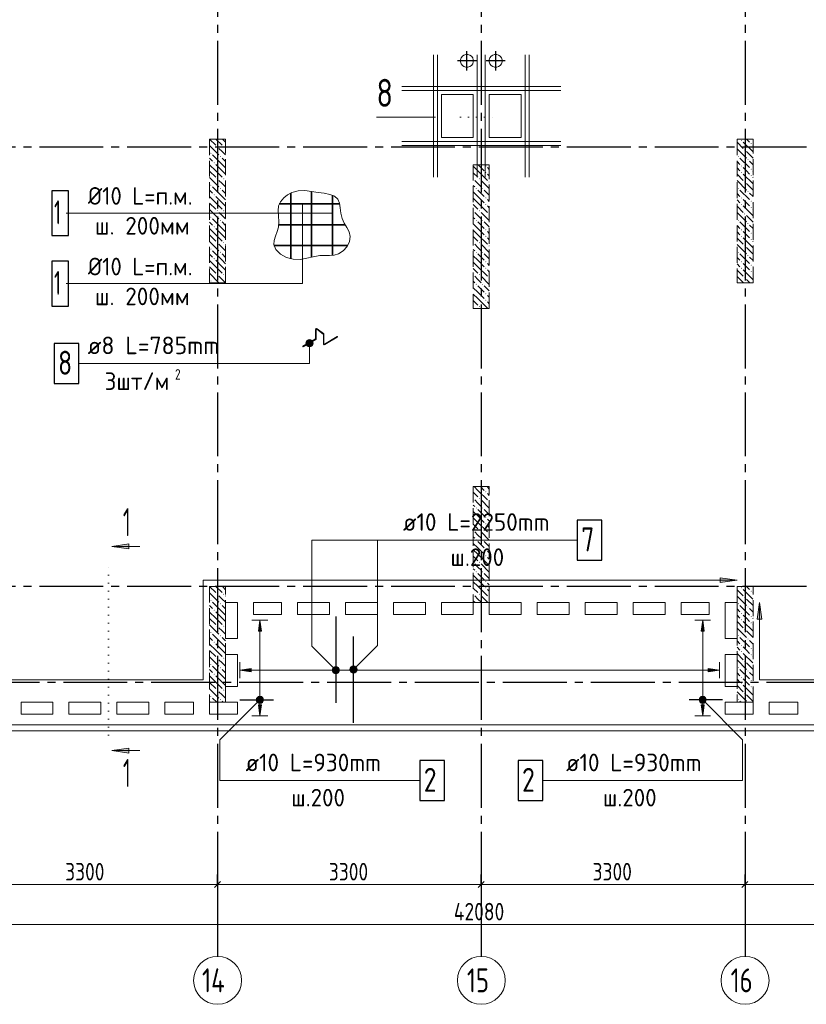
# Model space of a CAD drawing. Header units: millimetres. Extents: x 0 to 61017, y 0 to 42000.
# Tile 7 of 16: x 22464 to 32307, y 16370 to 28695. Entities that reach past the tile are written whole.
import ezdxf

# ---------------------------------------------------------------- set-up
doc = ezdxf.new("R2010")
doc.units = ezdxf.units.MM
for name, pattern in [('______2', [270, 200, -70]), ('______5', [1100, 800, -100, 100, -100]), ('______9', [100, 0, -100])]:
    doc.linetypes.add(name, pattern=pattern)
for name, color, linetype, lineweight in [('Standard', 7, 'Continuous', 25), ('ЖБ Перекрытие верхний уровень', 7, 'Continuous', 35), ('ЖБ Пилон', 7, 'Continuous', 35), ('Обрамление проемов стержнями', 7, 'Continuous', 25), ('Общий01', 7, 'Continuous', 13), ('Оси', 40, '______5', 18), ('Позиционная метка линия выноска', 7, 'Continuous', 13), ('Позиционная метка номер позиции', 7, 'Continuous', 13), ('Узлы символ', 7, 'Continuous', 25)]:
    doc.layers.add(name, color=color, linetype=linetype, lineweight=lineweight)
doc.layers.add('Обрамление П-обр. равн.', color=7, linetype='Continuous', lineweight=25, true_color=0x5f1e0f)
doc.layers.add('Фиксатор', color=7, linetype='Continuous', lineweight=13, true_color=0x494949)
doc.styles.add('GOST 2.304-81', font='txt')
doc.styles.add('ISOCPEUR', font='txt')

msp = doc.modelspace()

# ---------------------------------------------------------------- hatches: boundary and pattern name
at = {"layer": 'ЖБ Пилон', "linetype": 'Continuous', "lineweight": 18, "transparency": 33554687}
for points in [[(31490, 27183), (31497, 27190), (31503, 27183), (31497, 27177)], [(31610, 27143), (31617, 27150), (31623, 27143), (31617, 27137)], [(24850, 27023), (24857, 27030), (24863, 27023), (24857, 27017)], [(24930, 27103), (24937, 27110), (24943, 27103), (24937, 27097)], [(25010, 27103), (25017, 27110), (25023, 27103), (25017, 27097)], [(31530, 27063), (31537, 27070), (31543, 27063), (31537, 27057)], [(24890, 26903), (24897, 26910), (24903, 26903), (24897, 26897)], [(24970, 26983), (24977, 26990), (24983, 26983), (24977, 26977)], [(28290, 26863), (28297, 26870), (28303, 26863), (28297, 26857)], [(31450, 26983), (31457, 26990), (31463, 26983), (31457, 26977)], [(31490, 26863), (31497, 26870), (31503, 26863), (31497, 26857)], [(31570, 26943), (31577, 26950), (31583, 26943), (31577, 26937)], [(28290, 26783), (28297, 26790), (28303, 26783), (28297, 26777)], [(31490, 26783), (31497, 26790), (31503, 26783), (31497, 26777)], [(31610, 26823), (31617, 26830), (31623, 26823), (31617, 26817)], [(31610, 26743), (31617, 26750), (31623, 26743), (31617, 26737)], [(24850, 26623), (24857, 26630), (24863, 26623), (24857, 26617)], [(24930, 26703), (24937, 26710), (24943, 26703), (24937, 26697)], [(25010, 26703), (25017, 26710), (25023, 26703), (25017, 26697)], [(28140, 26707), (28143, 26703), (28140, 26700)], [(28210, 26703), (28217, 26710), (28223, 26703), (28217, 26697)], [(28330, 26663), (28337, 26670), (28340, 26667), (28340, 26660), (28337, 26657)], [(31530, 26663), (31537, 26670), (31543, 26663), (31537, 26657)], [(24890, 26503), (24897, 26510), (24903, 26503), (24897, 26497)], [(24970, 26583), (24977, 26590), (24983, 26583), (24977, 26577)], [(28170, 26583), (28177, 26590), (28183, 26583), (28177, 26577)], [(28250, 26583), (28257, 26590), (28263, 26583), (28257, 26577)], [(31450, 26583), (31457, 26590), (31463, 26583), (31457, 26577)], [(31570, 26543), (31577, 26550), (31583, 26543), (31577, 26537)], [(28290, 26463), (28297, 26470), (28303, 26463), (28297, 26457)], [(28290, 26383), (28297, 26390), (28303, 26383), (28297, 26377)], [(31490, 26463), (31497, 26470), (31503, 26463), (31497, 26457)], [(31490, 26383), (31497, 26390), (31503, 26383), (31497, 26377)], [(31610, 26423), (31617, 26430), (31623, 26423), (31617, 26417)], [(24930, 26303), (24937, 26310), (24943, 26303), (24937, 26297)], [(25010, 26303), (25017, 26310), (25023, 26303), (25017, 26297)], [(28140, 26307), (28143, 26303), (28140, 26300)], [(28210, 26303), (28217, 26310), (28223, 26303), (28217, 26297)], [(28330, 26263), (28337, 26270), (28340, 26267), (28340, 26260), (28337, 26257)], [(31530, 26263), (31537, 26270), (31543, 26263), (31537, 26257)], [(31610, 26343), (31617, 26350), (31623, 26343), (31617, 26337)], [(24850, 26223), (24857, 26230), (24863, 26223), (24857, 26217)], [(24970, 26183), (24977, 26190), (24983, 26183), (24977, 26177)], [(28170, 26183), (28177, 26190), (28183, 26183), (28177, 26177)], [(28250, 26183), (28257, 26190), (28263, 26183), (28257, 26177)], [(31450, 26183), (31457, 26190), (31463, 26183), (31457, 26177)], [(31570, 26143), (31577, 26150), (31583, 26143), (31577, 26137)], [(24890, 26103), (24897, 26110), (24903, 26103), (24897, 26097)], [(28290, 26063), (28297, 26070), (28303, 26063), (28297, 26057)], [(31490, 26063), (31497, 26070), (31503, 26063), (31497, 26057)], [(31610, 26023), (31617, 26030), (31623, 26023), (31617, 26017)], [(24930, 25903), (24937, 25910), (24943, 25903), (24937, 25897)], [(25010, 25903), (25017, 25910), (25023, 25903), (25017, 25897)], [(28140, 25907), (28143, 25903), (28140, 25900)], [(28210, 25903), (28217, 25910), (28223, 25903), (28217, 25897)], [(28290, 25983), (28297, 25990), (28303, 25983), (28297, 25977)], [(31490, 25983), (31497, 25990), (31503, 25983), (31497, 25977)], [(31610, 25943), (31617, 25950), (31623, 25943), (31617, 25937)], [(24850, 25823), (24857, 25830), (24863, 25823), (24857, 25817)], [(24970, 25783), (24977, 25790), (24983, 25783), (24977, 25777)], [(28170, 25783), (28177, 25790), (28183, 25783), (28177, 25777)], [(28250, 25783), (28257, 25790), (28263, 25783), (28257, 25777)], [(28330, 25863), (28337, 25870), (28340, 25867), (28340, 25860), (28337, 25857)], [(31450, 25783), (31457, 25790), (31463, 25783), (31457, 25777)], [(31530, 25863), (31537, 25870), (31543, 25863), (31537, 25857)], [(24890, 25703), (24897, 25710), (24903, 25703), (24897, 25697)], [(28290, 25663), (28297, 25670), (28303, 25663), (28297, 25657)], [(31490, 25663), (31497, 25670), (31503, 25663), (31497, 25657)], [(31570, 25743), (31577, 25750), (31583, 25743), (31577, 25737)], [(28290, 25583), (28297, 25590), (28303, 25583), (28297, 25577)], [(31490, 25583), (31497, 25590), (31503, 25583), (31497, 25577)], [(31610, 25623), (31617, 25630), (31623, 25623), (31617, 25617)], [(31610, 25543), (31617, 25550), (31623, 25543), (31617, 25537)], [(24850, 25423), (24857, 25430), (24863, 25423), (24857, 25417)], [(24930, 25503), (24937, 25510), (24943, 25503), (24937, 25497)], [(25010, 25503), (25017, 25510), (25023, 25503), (25017, 25497)], [(28140, 25507), (28143, 25503), (28140, 25500)], [(28170, 25383), (28177, 25390), (28183, 25383), (28177, 25377)], [(28210, 25503), (28217, 25510), (28223, 25503), (28217, 25497)], [(28250, 25383), (28257, 25390), (28263, 25383), (28257, 25377)], [(28330, 25463), (28337, 25470), (28340, 25467), (28340, 25460), (28337, 25457)], [(31530, 25463), (31537, 25470), (31543, 25463), (31537, 25457)], [(28290, 25263), (28297, 25270), (28303, 25263), (28297, 25257)], [(28290, 25183), (28297, 25190), (28303, 25183), (28297, 25177)], [(28140, 25107), (28143, 25103), (28140, 25100)], [(28210, 25103), (28217, 25110), (28223, 25103), (28217, 25097)], [(28140, 22707), (28143, 22703), (28140, 22700)], [(28210, 22703), (28217, 22710), (28223, 22703), (28217, 22697)], [(28290, 22783), (28297, 22790), (28303, 22783), (28297, 22777)], [(28170, 22583), (28177, 22590), (28183, 22583), (28177, 22577)], [(28250, 22583), (28257, 22590), (28263, 22583), (28257, 22577)], [(28330, 22663), (28337, 22670), (28340, 22667), (28340, 22660), (28337, 22657)], [(28290, 22463), (28297, 22470), (28303, 22463), (28297, 22457)], [(28210, 22303), (28217, 22310), (28223, 22303), (28217, 22297)], [(28290, 22383), (28297, 22390), (28303, 22383), (28297, 22377)], [(28140, 22307), (28143, 22303), (28140, 22300)], [(28170, 22183), (28177, 22190), (28183, 22183), (28177, 22177)], [(28250, 22183), (28257, 22190), (28263, 22183), (28257, 22177)], [(28330, 22263), (28337, 22270), (28340, 22267), (28340, 22260), (28337, 22257)], [(28290, 22063), (28297, 22070), (28303, 22063), (28297, 22057)], [(28290, 21983), (28297, 21990), (28303, 21983), (28297, 21977)], [(28140, 21907), (28143, 21903), (28140, 21900)], [(28210, 21903), (28217, 21910), (28223, 21903), (28217, 21897)], [(28330, 21863), (28337, 21870), (28340, 21867), (28340, 21860), (28337, 21857)], [(28170, 21783), (28177, 21790), (28183, 21783), (28177, 21777)], [(28250, 21783), (28257, 21790), (28263, 21783), (28257, 21777)], [(28290, 21663), (28297, 21670), (28303, 21663), (28297, 21657)], [(28290, 21583), (28297, 21590), (28303, 21583), (28297, 21577)], [(31490, 21583), (31497, 21590), (31503, 21583), (31497, 21577)], [(24930, 21503), (24937, 21510), (24943, 21503), (24937, 21497)], [(25010, 21503), (25017, 21510), (25023, 21503), (25017, 21497)], [(28140, 21507), (28143, 21503), (28140, 21500)], [(28210, 21503), (28217, 21510), (28223, 21503), (28217, 21497)], [(28330, 21463), (28337, 21470), (28340, 21467), (28340, 21460), (28337, 21457)], [(31530, 21463), (31537, 21470), (31543, 21463), (31537, 21457)], [(31610, 21543), (31617, 21550), (31623, 21543), (31617, 21537)], [(24850, 21423), (24857, 21430), (24863, 21423), (24857, 21417)], [(24970, 21383), (24977, 21390), (24983, 21383), (24977, 21377)], [(31450, 21383), (31457, 21390), (31463, 21383), (31457, 21377)], [(31570, 21343), (31577, 21350), (31583, 21343), (31577, 21337)], [(24890, 21303), (24897, 21310), (24903, 21303), (24897, 21297)], [(31490, 21263), (31497, 21270), (31503, 21263), (31497, 21257)], [(31610, 21223), (31617, 21230), (31623, 21223), (31617, 21217)], [(24930, 21103), (24937, 21110), (24943, 21103), (24937, 21097)], [(25010, 21103), (25017, 21110), (25023, 21103), (25017, 21097)], [(31490, 21183), (31497, 21190), (31503, 21183), (31497, 21177)], [(31610, 21143), (31617, 21150), (31623, 21143), (31617, 21137)], [(24850, 21023), (24857, 21030), (24863, 21023), (24857, 21017)], [(24970, 20983), (24977, 20990), (24983, 20983), (24977, 20977)], [(31450, 20983), (31457, 20990), (31463, 20983), (31457, 20977)], [(31530, 21063), (31537, 21070), (31543, 21063), (31537, 21057)], [(24890, 20903), (24897, 20910), (24903, 20903), (24897, 20897)], [(31490, 20863), (31497, 20870), (31503, 20863), (31497, 20857)], [(31570, 20943), (31577, 20950), (31583, 20943), (31577, 20937)], [(31610, 20823), (31617, 20830), (31623, 20823), (31617, 20817)], [(24930, 20703), (24937, 20710), (24943, 20703), (24937, 20697)], [(25010, 20703), (25017, 20710), (25023, 20703), (25017, 20697)], [(31490, 20783), (31497, 20790), (31503, 20783), (31497, 20777)], [(31610, 20743), (31617, 20750), (31623, 20743), (31617, 20737)], [(24850, 20623), (24857, 20630), (24863, 20623), (24857, 20617)], [(24970, 20583), (24977, 20590), (24983, 20583), (24977, 20577)], [(31450, 20583), (31457, 20590), (31463, 20583), (31457, 20577)], [(31530, 20663), (31537, 20670), (31543, 20663), (31537, 20657)], [(24890, 20503), (24897, 20510), (24903, 20503), (24897, 20497)], [(31490, 20463), (31497, 20470), (31503, 20463), (31497, 20457)], [(31570, 20543), (31577, 20550), (31583, 20543), (31577, 20537)], [(31490, 20383), (31497, 20390), (31503, 20383), (31497, 20377)], [(31610, 20423), (31617, 20430), (31623, 20423), (31617, 20417)], [(31610, 20343), (31617, 20350), (31623, 20343), (31617, 20337)], [(24850, 20223), (24857, 20230), (24863, 20223), (24857, 20217)], [(24930, 20303), (24937, 20310), (24943, 20303), (24937, 20297)], [(25010, 20303), (25017, 20310), (25023, 20303), (25017, 20297)], [(31530, 20263), (31537, 20270), (31543, 20263), (31537, 20257)], [(24970, 20183), (24977, 20190), (24983, 20183), (24977, 20177)], [(31450, 20183), (31457, 20190), (31463, 20183), (31457, 20177)]]:
    msp.add_hatch(color=7, dxfattribs=at).paths.add_polyline_path(points, flags=16)
at = {"layer": 'Обрамление П-обр. равн.', "linetype": 'Continuous', "lineweight": 13, "transparency": 33554687}
for points in [[(25490, 21040), (25470, 21180), (25450, 21040)], [(31030, 21040), (31010, 21180), (30990, 21040)], [(26381, 20575), (26397, 20514), (26397, 20591)], [(26397, 20591), (26420, 20508), (26420, 20598)], [(26397, 20591), (26397, 20514), (26420, 20508)], [(26420, 20598), (26420, 20508), (26442, 20514)], [(26420, 20598), (26442, 20514), (26442, 20591)], [(26442, 20591), (26442, 20514), (26459, 20530)], [(26442, 20591), (26459, 20530), (26459, 20575)], [(26381, 20530), (26381, 20575), (26375, 20553)], [(26381, 20575), (26381, 20530), (26397, 20514)], [(26459, 20575), (26459, 20530), (26465, 20553)], [(31080, 20533), (31220, 20553), (31080, 20573)]]:
    msp.add_hatch(color=7, dxfattribs=at).paths.add_polyline_path(points)
for points in [[(25360, 20533), (25220, 20553), (25360, 20573)], [(25490, 20120), (25470, 19980), (25450, 20120)], [(31030, 20120), (31010, 19980), (30990, 20120)]]:
    msp.add_hatch(color=7, dxfattribs=at).paths.add_polyline_path(points, flags=16)
at = {"layer": 'Позиционная метка линия выноска', "linetype": 'Continuous', "lineweight": 13, "transparency": 33554687}
for points in [[(31230, 21650), (31440, 21680), (31230, 21710)], [(31750, 21190), (31720, 21400), (31690, 21190)]]:
    msp.add_hatch(color=7, dxfattribs=at).paths.add_polyline_path(points)
at = {"layer": 'Позиционная метка номер позиции', "linetype": 'Continuous', "lineweight": 13, "transparency": 33554687}
for points in [[(26129, 24669), (26052, 24669), (26045, 24647)], [(26129, 24669), (26045, 24647), (26135, 24647)], [(26113, 24686), (26068, 24686), (26052, 24669)], [(26113, 24686), (26052, 24669), (26129, 24669)], [(26068, 24686), (26113, 24686), (26090, 24692)], [(26135, 24647), (26045, 24647), (26052, 24624)], [(26135, 24647), (26052, 24624), (26129, 24624)], [(26129, 24624), (26052, 24624), (26068, 24608)], [(26129, 24624), (26068, 24608), (26113, 24608)], [(26113, 24608), (26068, 24608), (26090, 24602)], [(26388, 20521), (26431, 20596), (26377, 20541)], [(26377, 20541), (26431, 20596), (26409, 20596)], [(26377, 20541), (26409, 20596), (26377, 20564)], [(26377, 20564), (26409, 20596), (26388, 20584)], [(26388, 20521), (26452, 20584), (26431, 20596)], [(26409, 20509), (26452, 20584), (26388, 20521)], [(26409, 20509), (26463, 20564), (26452, 20584)], [(26597, 20571), (26672, 20528), (26608, 20592)], [(26608, 20592), (26683, 20549), (26629, 20603)], [(26608, 20592), (26672, 20528), (26683, 20549)], [(26629, 20603), (26683, 20549), (26683, 20571)], [(26629, 20603), (26683, 20571), (26651, 20603)], [(26651, 20603), (26683, 20571), (26672, 20592)], [(26431, 20509), (26463, 20564), (26409, 20509)], [(26431, 20509), (26463, 20541), (26463, 20564)], [(26463, 20541), (26431, 20509), (26452, 20521)], [(26597, 20549), (26651, 20517), (26597, 20571)], [(26597, 20571), (26651, 20517), (26672, 20528)], [(26629, 20517), (26597, 20549), (26608, 20528)], [(26597, 20549), (26629, 20517), (26651, 20517)], [(25513, 20169), (25459, 20223), (25438, 20212)], [(25513, 20191), (25481, 20223), (25459, 20223)], [(25513, 20191), (25459, 20223), (25513, 20169)], [(25481, 20223), (25513, 20191), (25502, 20212)], [(30967, 20191), (30999, 20223), (30978, 20212)], [(30999, 20223), (30967, 20191), (30967, 20169)], [(30999, 20223), (30967, 20169), (31021, 20223)], [(31021, 20223), (30967, 20169), (30978, 20148)], [(31021, 20223), (30978, 20148), (31042, 20212)], [(25502, 20148), (25438, 20212), (25427, 20191)], [(25502, 20148), (25427, 20191), (25481, 20137)], [(25481, 20137), (25427, 20191), (25427, 20169)], [(25481, 20137), (25427, 20169), (25459, 20137)], [(25459, 20137), (25427, 20169), (25438, 20148)], [(25513, 20169), (25438, 20212), (25502, 20148)], [(31042, 20212), (30978, 20148), (30999, 20137)], [(31042, 20212), (30999, 20137), (31053, 20191)], [(31053, 20191), (30999, 20137), (31021, 20137)], [(31053, 20191), (31021, 20137), (31053, 20169)], [(31053, 20169), (31021, 20137), (31042, 20148)]]:
    msp.add_hatch(color=7, dxfattribs=at).paths.add_polyline_path(points)
at = {"layer": 'Узлы символ', "linetype": 'Continuous', "lineweight": 13, "transparency": 33554687}
for points in [[(23828, 22072), (23618, 22102), (23828, 22132)], [(23828, 19515), (23618, 19545), (23828, 19575)]]:
    msp.add_hatch(color=7, dxfattribs=at).paths.add_polyline_path(points, flags=16)

# ---------------------------------------------------------------- linework, layer by layer
at = {"layer": 'Standard', "color": 8, "linetype": '______5', "lineweight": -3, "transparency": 33554687}
for p, q in [((28060, 28060), (28060, 28300)), ((28420, 28060), (28420, 28300)), ((28180, 28180), (27940, 28180)), ((28540, 28180), (28300, 28180))]:
    msp.add_line(p, q, dxfattribs=at)
at = {"layer": 'Standard', "color": 251, "linetype": 'Continuous', "lineweight": -3, "true_color": 0x656565, "transparency": 33554687}
for p, q in [((24940, 17870), (24940, 17995)), ((28240, 17870), (28240, 17995)), ((31540, 17870), (31540, 17995)), ((24940, 17870), (24940, 17745)), ((24940, 17870), (24940, 17418)), ((28240, 17870), (28240, 17745)), ((28240, 17870), (28240, 17418)), ((31540, 17870), (31540, 17745)), ((31540, 17870), (31540, 17418))]:
    msp.add_line(p, q, dxfattribs=at)
at = {"layer": 'Standard', "color": 7, "linetype": 'Continuous', "lineweight": 25, "transparency": 33554687}
for p, q in [((24902, 17833), (24977, 17907)), ((28202, 17833), (28277, 17907)), ((31502, 17833), (31577, 17907))]:
    msp.add_line(p, q, dxfattribs=at)
at = {"layer": 'Standard', "color": 7, "linetype": 'Continuous', "lineweight": 13, "transparency": 33554687}
for p, q in [((21640, 17870), (24940, 17870)), ((24940, 17870), (28240, 17870)), ((28240, 17870), (31540, 17870)), ((31540, 17870), (34840, 17870)), ((49280, 17370), (7200, 17370))]:
    msp.add_line(p, q, dxfattribs=at)
at = {"layer": 'Standard', "color": 254, "linetype": 'Continuous', "lineweight": 13, "true_color": 0xc4c4ff, "transparency": 33554687}
msp.add_lwpolyline([(7029, 19795), (49781, 19795), (49781, 34901), (7029, 34901), (7029, 19795)], dxfattribs=at)
at = {"layer": 'ЖБ Перекрытие верхний уровень', "color": 7, "linetype": 'Continuous', "lineweight": 18, "transparency": 33554687}
for p, q in [((28003, 28237), (27988, 28217)), ((28023, 28252), (28003, 28237)), ((28047, 28260), (28023, 28252)), ((28073, 28260), (28047, 28260)), ((28097, 28252), (28073, 28260)), ((28117, 28237), (28097, 28252)), ((28132, 28217), (28117, 28237)), ((28363, 28237), (28348, 28217)), ((28383, 28252), (28363, 28237)), ((28407, 28260), (28383, 28252)), ((28433, 28260), (28407, 28260)), ((28457, 28252), (28433, 28260)), ((28477, 28237), (28457, 28252)), ((28492, 28217), (28477, 28237)), ((27988, 28217), (27980, 28193)), ((27980, 28193), (27980, 28167)), ((27980, 28167), (27988, 28143)), ((27988, 28143), (28003, 28123)), ((28003, 28123), (28023, 28108)), ((28023, 28108), (28047, 28100)), ((28073, 28100), (28097, 28108)), ((28097, 28108), (28117, 28123)), ((28117, 28123), (28132, 28143)), ((28140, 28193), (28132, 28217)), ((28132, 28143), (28140, 28167)), ((28140, 28167), (28140, 28193)), ((28348, 28217), (28340, 28193)), ((28340, 28193), (28340, 28167)), ((28340, 28167), (28348, 28143)), ((28348, 28143), (28363, 28123)), ((28363, 28123), (28383, 28108)), ((28383, 28108), (28407, 28100)), ((28433, 28100), (28457, 28108)), ((28457, 28108), (28477, 28123)), ((28477, 28123), (28492, 28143)), ((28500, 28193), (28492, 28217)), ((28492, 28143), (28500, 28167)), ((28500, 28167), (28500, 28193)), ((28047, 28100), (28073, 28100)), ((28407, 28100), (28433, 28100)), ((28140, 27760), (27740, 27760)), ((27740, 27760), (27740, 27220)), ((28140, 27220), (28140, 27760)), ((28740, 27760), (28340, 27760)), ((28340, 27760), (28340, 27220)), ((28740, 27220), (28740, 27760)), ((27740, 27220), (28140, 27220)), ((28340, 27220), (28740, 27220)), ((25040, 20950), (25040, 21400)), ((25040, 21400), (25190, 21400)), ((25190, 21400), (25190, 20950)), ((25390, 21400), (25740, 21400)), ((25390, 21250), (25390, 21400)), ((25740, 21400), (25740, 21250)), ((25940, 21250), (25940, 21400)), ((25940, 21400), (26340, 21400)), ((26340, 21400), (26340, 21250)), ((26540, 21400), (26940, 21400)), ((26540, 21250), (26540, 21400)), ((26940, 21400), (26940, 21250)), ((27140, 21250), (27140, 21400)), ((27140, 21400), (27540, 21400)), ((27540, 21400), (27540, 21250)), ((27740, 21250), (27740, 21400)), ((27740, 21400), (28140, 21400)), ((28140, 21400), (28140, 21250)), ((28340, 21250), (28340, 21400)), ((28340, 21400), (28740, 21400)), ((28740, 21400), (28740, 21250)), ((28940, 21250), (28940, 21400)), ((28940, 21400), (29340, 21400)), ((29340, 21400), (29340, 21250)), ((29540, 21250), (29540, 21400)), ((29540, 21400), (29940, 21400)), ((29940, 21400), (29940, 21250)), ((30140, 21400), (30540, 21400)), ((30140, 21250), (30140, 21400)), ((30540, 21400), (30540, 21250)), ((30740, 21250), (30740, 21400)), ((30740, 21400), (31090, 21400)), ((31090, 21400), (31090, 21250)), ((31290, 20950), (31290, 21400)), ((31290, 21400), (31440, 21400)), ((31440, 21400), (31440, 20950)), ((25740, 21250), (25390, 21250)), ((26340, 21250), (25940, 21250)), ((26940, 21250), (26540, 21250)), ((27540, 21250), (27140, 21250)), ((28140, 21250), (27740, 21250)), ((28740, 21250), (28340, 21250)), ((29340, 21250), (28940, 21250)), ((29940, 21250), (29540, 21250)), ((30540, 21250), (30140, 21250)), ((31090, 21250), (30740, 21250)), ((25190, 20950), (25040, 20950)), ((31440, 20950), (31290, 20950)), ((25040, 20350), (25040, 20750)), ((25040, 20750), (25190, 20750)), ((25190, 20750), (25190, 20350)), ((31290, 20350), (31290, 20750)), ((31290, 20750), (31440, 20750)), ((31440, 20750), (31440, 20350)), ((25190, 20350), (25040, 20350)), ((31440, 20350), (31290, 20350)), ((22480, 20150), (22880, 20150)), ((22480, 20000), (22480, 20150)), ((22880, 20150), (22880, 20000)), ((23080, 20000), (23080, 20150)), ((23080, 20150), (23480, 20150)), ((23480, 20150), (23480, 20000)), ((23680, 20000), (23680, 20150)), ((23680, 20150), (24080, 20150)), ((24080, 20150), (24080, 20000)), ((24280, 20000), (24280, 20150)), ((24280, 20150), (24640, 20150)), ((24640, 20150), (24640, 20000)), ((24840, 20150), (25190, 20150)), ((24840, 20000), (24840, 20150)), ((25190, 20150), (25190, 20000)), ((31290, 20000), (31290, 20150)), ((31290, 20150), (31640, 20150)), ((31640, 20150), (31640, 20000)), ((31840, 20150), (32200, 20150)), ((31840, 20000), (31840, 20150)), ((32200, 20150), (32200, 20000)), ((22880, 20000), (22480, 20000)), ((23480, 20000), (23080, 20000)), ((24080, 20000), (23680, 20000)), ((24640, 20000), (24280, 20000)), ((25190, 20000), (24840, 20000)), ((31640, 20000), (31290, 20000)), ((32200, 20000), (31840, 20000)), ((7100, 19870), (28240, 19870)), ((28240, 19870), (49710, 19870))]:
    msp.add_line(p, q, dxfattribs=at)
at = {"layer": 'ЖБ Пилон', "color": 253, "linetype": '______2', "lineweight": 13, "true_color": 0xa0a0a0, "transparency": 33554687}
for p, q in [((24840, 27200), (24840, 25400)), ((25040, 27200), (24840, 27200)), ((25040, 25400), (25040, 27200)), ((31440, 27200), (31440, 25400)), ((31640, 27200), (31440, 27200)), ((31640, 25400), (31640, 27200)), ((28140, 26880), (28140, 25080)), ((28340, 26880), (28140, 26880)), ((28340, 25080), (28340, 26880)), ((24840, 25400), (25040, 25400)), ((31440, 25400), (31640, 25400)), ((28140, 25080), (28340, 25080)), ((28140, 22850), (28140, 21400)), ((28340, 22850), (28140, 22850)), ((28340, 21400), (28340, 22850)), ((24840, 21600), (24840, 20150)), ((25040, 21600), (24840, 21600)), ((25040, 20150), (25040, 21600)), ((31440, 21600), (31440, 20150)), ((31640, 21600), (31440, 21600)), ((31640, 20150), (31640, 21600)), ((28140, 21400), (28340, 21400)), ((24840, 20150), (25040, 20150)), ((31440, 20150), (31640, 20150))]:
    msp.add_line(p, q, dxfattribs=at)
at = {"layer": 'ЖБ Пилон', "color": 9, "linetype": 'Continuous', "lineweight": 18, "true_color": 0xc7c7c7, "transparency": 33554687}
for p, q in [((24840, 27200), (24917, 27123)), ((24840, 27120), (24957, 27003)), ((24920, 27200), (24997, 27123)), ((25000, 27200), (25040, 27160)), ((31440, 27160), (31517, 27083)), ((31517, 27163), (31637, 27043)), ((31597, 27163), (31560, 27200)), ((31637, 27123), (31640, 27120)), ((24997, 26883), (24877, 27003)), ((24997, 27043), (24957, 27083)), ((25037, 27003), (24997, 27043)), ((25037, 27083), (25040, 27080)), ((31440, 27080), (31557, 26963)), ((31557, 27043), (31640, 26960)), ((24840, 26960), (24877, 26923)), ((24917, 26803), (24840, 26880)), ((24917, 26883), (24997, 26803)), ((24997, 26963), (25040, 26920)), ((24997, 26883), (25040, 26840)), ((28200, 26880), (28277, 26803)), ((31440, 26920), (31477, 26883)), ((31477, 26963), (31597, 26843)), ((31640, 26880), (31597, 26923)), ((24840, 26800), (24917, 26723)), ((24917, 26803), (24997, 26723)), ((24997, 26803), (25040, 26760)), ((28140, 26860), (28197, 26803)), ((28140, 26780), (28197, 26723)), ((28197, 26803), (28317, 26683)), ((28340, 26820), (28317, 26843)), ((28317, 26763), (28340, 26740)), ((31440, 26840), (31477, 26803)), ((31440, 26760), (31517, 26683)), ((31557, 26803), (31517, 26843)), ((31517, 26763), (31637, 26643)), ((31597, 26763), (31557, 26803)), ((31637, 26803), (31640, 26800)), ((24840, 26720), (24957, 26603)), ((24997, 26643), (24957, 26683)), ((25037, 26603), (24997, 26643)), ((25037, 26683), (25040, 26680)), ((28197, 26643), (28157, 26683)), ((28237, 26603), (28197, 26643)), ((28237, 26683), (28340, 26580)), ((31440, 26680), (31557, 26563)), ((31557, 26643), (31640, 26560)), ((31637, 26723), (31640, 26720)), ((24840, 26560), (24877, 26523)), ((24997, 26483), (24877, 26603)), ((24997, 26563), (25040, 26520)), ((28140, 26620), (28157, 26603)), ((28197, 26483), (28140, 26540)), ((28197, 26563), (28277, 26483)), ((28277, 26563), (28340, 26500)), ((31440, 26520), (31477, 26483)), ((31477, 26563), (31597, 26443)), ((31640, 26480), (31597, 26523)), ((24917, 26403), (24840, 26480)), ((24840, 26400), (24917, 26323)), ((24917, 26483), (24997, 26403)), ((24917, 26403), (24997, 26323)), ((24997, 26483), (25040, 26440)), ((24997, 26403), (25040, 26360)), ((28140, 26460), (28197, 26403)), ((28140, 26380), (28197, 26323)), ((28197, 26483), (28277, 26403)), ((28197, 26403), (28317, 26283)), ((28340, 26420), (28317, 26443)), ((31440, 26440), (31477, 26403)), ((31557, 26403), (31517, 26443)), ((31597, 26363), (31557, 26403)), ((31637, 26403), (31640, 26400)), ((24840, 26320), (24957, 26203)), ((24997, 26243), (24957, 26283)), ((25037, 26283), (25040, 26280)), ((28197, 26243), (28157, 26283)), ((28237, 26283), (28340, 26180)), ((28317, 26363), (28340, 26340)), ((31440, 26360), (31517, 26283)), ((31440, 26280), (31557, 26163)), ((31517, 26363), (31637, 26243)), ((31637, 26323), (31640, 26320)), ((24840, 26160), (24877, 26123)), ((24997, 26083), (24877, 26203)), ((25037, 26203), (24997, 26243)), ((24997, 26163), (25040, 26120)), ((28140, 26220), (28157, 26203)), ((28197, 26083), (28140, 26140)), ((28237, 26203), (28197, 26243)), ((28197, 26163), (28277, 26083)), ((28277, 26163), (28340, 26100)), ((31477, 26163), (31597, 26043)), ((31557, 26243), (31640, 26160)), ((24917, 26003), (24840, 26080)), ((24917, 26083), (24997, 26003)), ((24997, 26083), (25040, 26040)), ((28140, 26060), (28197, 26003)), ((28197, 26083), (28277, 26003)), ((28340, 26020), (28317, 26043)), ((31440, 26120), (31477, 26083)), ((31440, 26040), (31477, 26003)), ((31557, 26003), (31517, 26043)), ((31640, 26080), (31597, 26123)), ((24840, 26000), (24917, 25923)), ((24840, 25920), (24957, 25803)), ((24917, 26003), (24997, 25923)), ((24997, 25843), (24957, 25883)), ((24997, 26003), (25040, 25960)), ((25037, 25883), (25040, 25880)), ((28140, 25980), (28197, 25923)), ((28197, 25843), (28157, 25883)), ((28197, 26003), (28317, 25883)), ((28237, 25883), (28340, 25780)), ((28317, 25963), (28340, 25940)), ((31440, 25960), (31517, 25883)), ((31517, 25963), (31637, 25843)), ((31597, 25963), (31557, 26003)), ((31637, 26003), (31640, 26000)), ((31637, 25923), (31640, 25920)), ((24840, 25760), (24877, 25723)), ((24997, 25683), (24877, 25803)), ((25037, 25803), (24997, 25843)), ((24997, 25763), (25040, 25720)), ((28140, 25820), (28157, 25803)), ((28237, 25803), (28197, 25843)), ((28197, 25763), (28277, 25683)), ((28277, 25763), (28340, 25700)), ((31440, 25880), (31557, 25763)), ((31477, 25763), (31597, 25643)), ((31557, 25843), (31640, 25760)), ((24917, 25603), (24840, 25680)), ((24917, 25683), (24997, 25603)), ((24997, 25683), (25040, 25640)), ((28197, 25683), (28140, 25740)), ((28140, 25660), (28197, 25603)), ((28197, 25683), (28277, 25603)), ((28340, 25620), (28317, 25643)), ((31440, 25720), (31477, 25683)), ((31440, 25640), (31477, 25603)), ((31557, 25603), (31517, 25643)), ((31640, 25680), (31597, 25723)), ((24840, 25600), (24917, 25523)), ((24840, 25520), (24957, 25403)), ((24917, 25603), (24997, 25523)), ((24997, 25603), (25040, 25560)), ((28140, 25580), (28197, 25523)), ((28197, 25603), (28317, 25483)), ((28317, 25563), (28340, 25540)), ((31440, 25560), (31517, 25483)), ((31517, 25563), (31637, 25443)), ((31597, 25563), (31557, 25603)), ((31637, 25603), (31640, 25600)), ((31637, 25523), (31640, 25520)), ((24880, 25400), (24877, 25403)), ((24997, 25443), (24957, 25483)), ((25037, 25403), (24997, 25443)), ((25037, 25483), (25040, 25480)), ((28140, 25420), (28157, 25403)), ((28197, 25443), (28157, 25483)), ((28237, 25403), (28197, 25443)), ((28237, 25483), (28340, 25380)), ((31440, 25480), (31520, 25400)), ((31557, 25443), (31600, 25400)), ((28197, 25283), (28140, 25340)), ((28197, 25363), (28277, 25283)), ((28197, 25283), (28277, 25203)), ((28277, 25363), (28340, 25300)), ((28140, 25260), (28197, 25203)), ((28140, 25180), (28197, 25123)), ((28197, 25203), (28317, 25083)), ((28340, 25220), (28317, 25243)), ((28317, 25163), (28340, 25140)), ((28160, 25080), (28157, 25083)), ((28237, 25083), (28240, 25080)), ((28150, 22850), (28197, 22803)), ((28197, 22803), (28317, 22683)), ((28230, 22850), (28277, 22803)), ((28340, 22820), (28317, 22843)), ((28140, 22780), (28197, 22723)), ((28197, 22643), (28157, 22683)), ((28237, 22683), (28340, 22580)), ((28317, 22763), (28340, 22740)), ((28140, 22620), (28157, 22603)), ((28237, 22603), (28197, 22643)), ((28197, 22563), (28277, 22483)), ((28277, 22563), (28340, 22500)), ((28197, 22483), (28140, 22540)), ((28140, 22460), (28197, 22403)), ((28197, 22483), (28277, 22403)), ((28340, 22420), (28317, 22443)), ((28140, 22380), (28197, 22323)), ((28197, 22403), (28317, 22283)), ((28317, 22363), (28340, 22340)), ((28140, 22220), (28157, 22203)), ((28197, 22243), (28157, 22283)), ((28237, 22203), (28197, 22243)), ((28237, 22283), (28340, 22180)), ((28197, 22083), (28140, 22140)), ((28197, 22163), (28277, 22083)), ((28197, 22083), (28277, 22003)), ((28277, 22163), (28340, 22100)), ((28140, 22060), (28197, 22003)), ((28140, 21980), (28197, 21923)), ((28197, 22003), (28317, 21883)), ((28340, 22020), (28317, 22043)), ((28317, 21963), (28340, 21940)), ((28140, 21820), (28157, 21803)), ((28197, 21843), (28157, 21883)), ((28237, 21803), (28197, 21843)), ((28237, 21883), (28340, 21780)), ((28197, 21683), (28140, 21740)), ((28197, 21763), (28277, 21683)), ((28277, 21763), (28340, 21700)), ((24840, 21600), (24917, 21523)), ((24920, 21600), (24997, 21523)), ((25000, 21600), (25040, 21560)), ((28140, 21660), (28197, 21603)), ((28140, 21580), (28197, 21523)), ((28197, 21683), (28277, 21603)), ((28197, 21603), (28317, 21483)), ((28340, 21620), (28317, 21643)), ((31597, 21563), (31560, 21600)), ((24840, 21520), (24957, 21403)), ((24997, 21443), (24957, 21483)), ((25037, 21483), (25040, 21480)), ((28197, 21443), (28157, 21483)), ((28237, 21483), (28320, 21400)), ((28317, 21563), (28340, 21540)), ((31440, 21560), (31517, 21483)), ((31440, 21480), (31557, 21363)), ((31517, 21563), (31637, 21443)), ((31637, 21523), (31640, 21520)), ((24840, 21360), (24877, 21323)), ((24997, 21283), (24877, 21403)), ((25037, 21403), (24997, 21443)), ((24997, 21363), (25040, 21320)), ((28140, 21420), (28157, 21403)), ((28237, 21403), (28197, 21443)), ((31477, 21363), (31597, 21243)), ((31557, 21443), (31640, 21360)), ((31640, 21280), (31597, 21323)), ((24917, 21203), (24840, 21280)), ((24840, 21200), (24917, 21123)), ((24917, 21283), (24997, 21203)), ((24917, 21203), (24997, 21123)), ((24997, 21283), (25040, 21240)), ((24997, 21203), (25040, 21160)), ((31440, 21320), (31477, 21283)), ((31440, 21240), (31477, 21203)), ((31557, 21203), (31517, 21243)), ((31597, 21163), (31557, 21203)), ((31637, 21203), (31640, 21200)), ((24840, 21120), (24957, 21003)), ((24997, 21043), (24957, 21083)), ((25037, 21083), (25040, 21080)), ((31440, 21160), (31517, 21083)), ((31440, 21080), (31557, 20963)), ((31517, 21163), (31637, 21043)), ((31637, 21123), (31640, 21120)), ((24840, 20960), (24877, 20923)), ((24997, 20883), (24877, 21003)), ((25037, 21003), (24997, 21043)), ((24997, 20963), (25040, 20920)), ((31477, 20963), (31597, 20843)), ((31557, 21043), (31640, 20960)), ((24917, 20803), (24840, 20880)), ((24917, 20883), (24997, 20803)), ((24997, 20883), (25040, 20840)), ((31440, 20920), (31477, 20883)), ((31440, 20840), (31477, 20803)), ((31557, 20803), (31517, 20843)), ((31640, 20880), (31597, 20923)), ((24840, 20800), (24917, 20723)), ((24840, 20720), (24957, 20603)), ((24917, 20803), (24997, 20723)), ((24997, 20803), (25040, 20760)), ((31440, 20760), (31517, 20683)), ((31517, 20763), (31637, 20643)), ((31597, 20763), (31557, 20803)), ((31637, 20803), (31640, 20800)), ((31637, 20723), (31640, 20720)), ((24997, 20483), (24877, 20603)), ((24997, 20643), (24957, 20683)), ((25037, 20603), (24997, 20643)), ((25037, 20683), (25040, 20680)), ((31440, 20680), (31557, 20563)), ((31557, 20643), (31640, 20560)), ((24840, 20560), (24877, 20523)), ((24917, 20403), (24840, 20480)), ((24917, 20483), (24997, 20403)), ((24997, 20563), (25040, 20520)), ((24997, 20483), (25040, 20440)), ((31440, 20520), (31477, 20483)), ((31477, 20563), (31597, 20443)), ((31640, 20480), (31597, 20523)), ((24840, 20400), (24917, 20323)), ((24917, 20403), (24997, 20323)), ((24997, 20403), (25040, 20360)), ((31440, 20440), (31477, 20403)), ((31440, 20360), (31517, 20283)), ((31557, 20403), (31517, 20443)), ((31517, 20363), (31637, 20243)), ((31597, 20363), (31557, 20403)), ((31637, 20403), (31640, 20400)), ((24840, 20320), (24957, 20203)), ((24997, 20243), (24957, 20283)), ((25037, 20203), (24997, 20243)), ((25037, 20283), (25040, 20280)), ((31440, 20280), (31557, 20163)), ((31557, 20243), (31640, 20160)), ((31637, 20323), (31640, 20320)), ((24840, 20160), (24850, 20150)), ((24930, 20150), (24877, 20203)), ((24997, 20163), (25010, 20150)), ((31477, 20163), (31490, 20150))]:
    msp.add_line(p, q, dxfattribs=at)
at = {"layer": 'Обрамление П-обр. равн.', "color": 7, "linetype": 'Continuous', "lineweight": 25, "transparency": 33554687}
for p, q in [((26420, 21225), (26420, 20145)), ((26640, 19895), (26640, 20975)), ((25220, 20180), (25640, 20180)), ((31260, 20180), (30840, 20180))]:
    msp.add_line(p, q, dxfattribs=at)
at = {"layer": 'Обрамление П-обр. равн.', "color": 251, "linetype": 'Continuous', "lineweight": 13, "true_color": 0x494949, "transparency": 33554687}
for p, q in [((25470, 21180), (25370, 21180)), ((25470, 21180), (25450, 21040)), ((25490, 21040), (25470, 21180)), ((25470, 21180), (25570, 21180)), ((25470, 21180), (25470, 21180)), ((31010, 21180), (30910, 21180)), ((31010, 21180), (30990, 21040)), ((31030, 21040), (31010, 21180)), ((31010, 21180), (31110, 21180)), ((31010, 21180), (31010, 21180)), ((25450, 21040), (25490, 21040)), ((25470, 20210), (25470, 21040)), ((30990, 21040), (31030, 21040)), ((31010, 20210), (31010, 21040)), ((25220, 20553), (25220, 20653)), ((26420, 20598), (26420, 20598)), ((31220, 20553), (31220, 20653)), ((25220, 20553), (25360, 20573)), ((25360, 20533), (25220, 20553)), ((25220, 20553), (25220, 20453)), ((25220, 20553), (25220, 20553)), ((25360, 20573), (25360, 20533)), ((25360, 20553), (26390, 20553)), ((26420, 20508), (26420, 20508)), ((26450, 20553), (31080, 20553)), ((31220, 20553), (31080, 20573)), ((31080, 20573), (31080, 20533)), ((31080, 20533), (31220, 20553)), ((31220, 20553), (31220, 20453)), ((31220, 20553), (31220, 20553)), ((25425, 20180), (25425, 20180)), ((25470, 19980), (25450, 20120)), ((25450, 20120), (25490, 20120)), ((25470, 20120), (25470, 20150)), ((25490, 20120), (25470, 19980)), ((25515, 20180), (25515, 20180)), ((30965, 20180), (30965, 20180)), ((31010, 19980), (30990, 20120)), ((30990, 20120), (31030, 20120)), ((31010, 20120), (31010, 20150)), ((31030, 20120), (31010, 19980)), ((31055, 20180), (31055, 20180)), ((25470, 19980), (25370, 19980)), ((25470, 19980), (25570, 19980)), ((25470, 19980), (25470, 19980)), ((31010, 19980), (30910, 19980)), ((31010, 19980), (31110, 19980)), ((31010, 19980), (31010, 19980))]:
    msp.add_line(p, q, dxfattribs=at)
at = {"layer": 'Обрамление П-обр. равн.', "color": 7, "linetype": 'Continuous', "lineweight": 25, "transparency": 33554687}
for points in [[(29440, 21930), (29750, 21930), (29750, 22430), (29440, 22430), (29440, 21930)], [(27470, 18920), (27780, 18920), (27780, 19420), (27470, 19420), (27470, 18920)], [(28700, 18920), (29010, 18920), (29010, 19420), (28700, 19420), (28700, 18920)]]:
    msp.add_lwpolyline(points, dxfattribs=at)
at = {"layer": 'Обрамление П-обр. равн.', "color": 251, "linetype": 'Continuous', "lineweight": 13, "true_color": 0x494949, "transparency": 33554687}
msp.add_circle((26420, 20553), 45, dxfattribs=at)
at = {"layer": 'Обрамление проемов стержнями', "color": 7, "linetype": 'Continuous', "lineweight": 18, "transparency": 33554687}
for p, q in [((27640, 26725), (27640, 28255)), ((27690, 26725), (27690, 28255)), ((28190, 26725), (28190, 28255)), ((28290, 26725), (28290, 28255)), ((28790, 26725), (28790, 28255)), ((28840, 26725), (28840, 28255)), ((27245, 27860), (29235, 27860)), ((27245, 27810), (29235, 27810)), ((27245, 27170), (29235, 27170)), ((27245, 27120), (29235, 27120))]:
    msp.add_line(p, q, dxfattribs=at)
at = {"layer": 'Общий01', "color": 7, "linetype": 'Continuous', "lineweight": 13, "transparency": 33554687}
for p, q in [((26167, 24702), (26167, 24818)), ((26174, 24702), (26174, 24818)), ((26180, 24821), (26262, 24759)), ((26184, 24827), (26267, 24765)), ((26008, 24607), (26165, 24699)), ((26012, 24601), (26169, 24693)), ((26264, 24638), (26264, 24756)), ((26271, 24638), (26271, 24756)), ((26277, 24635), (26435, 24728)), ((26280, 24628), (26438, 24721))]:
    msp.add_line(p, q, dxfattribs=at)
for centre, radius, start, end in [((26178, 24818), 11, 52.9078, 180), ((26178, 24818), 3.67, 52.9078, 180), ((26163, 24702), 3.67, 300.447, 0), ((26163, 24702), 11, 300.447, 0), ((26260, 24756), 3.67, 0, 52.9078), ((26260, 24756), 11, 0, 52.9078), ((26437, 24724), 3.67, 300.447, 120.447), ((26010, 24604), 3.67, 120.447, 300.447), ((26275, 24638), 11, 180, 300.447), ((26275, 24638), 3.67, 180, 300.447)]:
    msp.add_arc(centre, radius, start, end, dxfattribs=at)
at = {"layer": 'Оси', "color": 8, "linetype": '______5', "lineweight": -3, "transparency": 33554687}
for p, q in [((24940, 35030), (24940, 16970)), ((28240, 35030), (28240, 16970)), ((31540, 35030), (31540, 16970)), ((49910, 27100), (4600, 27100)), ((49910, 21600), (4600, 21600)), ((50210, 20400), (4600, 20400))]:
    msp.add_line(p, q, dxfattribs=at)
at = {"layer": 'Оси', "color": 7, "linetype": 'Continuous', "lineweight": 13, "transparency": 33554687}
for centre in [(24940, 16670), (28240, 16670), (31540, 16670)]:
    msp.add_circle(centre, 300, dxfattribs=at)
at = {"layer": 'Позиционная метка линия выноска', "color": 251, "linetype": 'Continuous', "lineweight": 13, "true_color": 0x494949, "transparency": 33554687}
for p, q in [((31440, 21680), (31230, 21710)), ((31230, 21710), (31230, 21650)), ((31230, 21680), (31215, 21680)), ((31230, 21650), (31440, 21680)), ((31440, 21680), (31440, 21680)), ((31440, 21680), (31440, 21680)), ((31440, 21680), (31440, 21680)), ((31720, 21400), (31690, 21190)), ((31720, 21400), (31720, 21400)), ((31720, 21400), (31720, 21400)), ((31720, 21400), (31720, 21400)), ((31750, 21190), (31720, 21400)), ((31690, 21190), (31750, 21190)), ((31720, 21190), (31720, 21175))]:
    msp.add_line(p, q, dxfattribs=at)
for points in [[(49100, 34450), (49100, 21680), (45800, 21680), (45800, 20430), (42240, 20430), (42240, 21680), (35280, 21680), (35280, 20430), (31720, 20430), (31720, 21400)], [(7150, 21680), (10680, 21680), (10680, 20430), (14240, 20430), (14240, 21680), (21200, 21680), (21200, 20430), (24760, 20430), (24760, 21680), (31440, 21680)]]:
    msp.add_lwpolyline(points, dxfattribs=at)
at = {"layer": 'Позиционная метка номер позиции', "color": 7, "linetype": 'Continuous', "lineweight": 35, "transparency": 33554687}
for p, q in [((25855, 26525), (25855, 25702)), ((26116, 26546), (26116, 25723)), ((25712, 26388), (26467, 26388)), ((26376, 26498), (26376, 25745)), ((25707, 26128), (26536, 26128)), ((25645, 25867), (26567, 25867))]:
    msp.add_line(p, q, dxfattribs=at)
at = {"layer": 'Позиционная метка номер позиции', "color": 7, "linetype": 'Continuous', "lineweight": 13, "transparency": 33554687}
for p, q in [((23044, 26274), (26376, 26274)), ((26090, 24692), (26090, 24692)), ((26045, 24647), (26045, 24647)), ((26090, 24602), (26090, 24602)), ((26135, 24647), (26135, 24647)), ((26388, 20584), (26388, 20584)), ((26452, 20584), (26452, 20584)), ((26608, 20592), (26608, 20592)), ((26672, 20592), (26672, 20592)), ((26388, 20521), (26388, 20521)), ((26452, 20521), (26452, 20521)), ((26608, 20528), (26608, 20528)), ((26672, 20528), (26672, 20528)), ((25438, 20212), (25438, 20212)), ((25438, 20148), (25438, 20148)), ((25502, 20212), (25502, 20212)), ((25502, 20148), (25502, 20148)), ((30978, 20212), (30978, 20212)), ((30978, 20148), (30978, 20148)), ((31042, 20212), (31042, 20212)), ((31042, 20148), (31042, 20148))]:
    msp.add_line(p, q, dxfattribs=at)
at = {"layer": 'Позиционная метка номер позиции', "color": 7, "linetype": 'Continuous', "lineweight": 25, "transparency": 33554687}
for points in [[(22864, 25994), (23074, 25994), (23074, 26554), (22864, 26554), (22864, 25994)], [(22864, 25111), (23074, 25111), (23074, 25671), (22864, 25671), (22864, 25111)]]:
    msp.add_lwpolyline(points, dxfattribs=at)
at = {"layer": 'Позиционная метка номер позиции', "color": 7, "linetype": '______2', "lineweight": 13, "transparency": 33554687}
msp.add_lwpolyline([(26198, 26531), (26114, 26546), (26031, 26555), (25949, 26552), (25870, 26531), (25815, 26503), (25767, 26464), (25728, 26417), (25704, 26365), (25696, 26302), (25701, 26235), (25708, 26167), (25704, 26099), (25687, 26042), (25665, 25987), (25647, 25933), (25642, 25882), (25669, 25817), (25726, 25761), (25802, 25719), (25885, 25696), (25973, 25694), (26056, 25709), (26138, 25728), (26221, 25742), (26281, 25743), (26340, 25743), (26399, 25747), (26455, 25764), (26513, 25802), (26560, 25856), (26591, 25919), (26599, 25983), (26585, 26040), (26557, 26094), (26524, 26149), (26497, 26208), (26482, 26272), (26475, 26338), (26465, 26399), (26444, 26449), (26402, 26486), (26343, 26508), (26274, 26522), (26198, 26531)], dxfattribs=at)
at = {"layer": 'Позиционная метка номер позиции', "color": 7, "linetype": 'Continuous', "lineweight": 13, "transparency": 33554687}
for points in [[(23044, 25391), (26004, 25391), (26004, 26388)], [(26090, 24647), (26090, 24391), (23204, 24391)], [(26420, 20553), (26120, 20853), (26120, 22180), (29440, 22180)], [(26640, 20560), (26940, 20860), (26940, 22180), (29440, 22180)], [(25470, 20180), (24970, 19680), (24970, 19170), (27470, 19170)], [(31010, 20180), (31510, 19680), (31510, 19170), (29010, 19170)]]:
    msp.add_lwpolyline(points, dxfattribs=at)
for centre in [(26090, 24647), (26420, 20553), (26640, 20560), (25470, 20180), (31010, 20180)]:
    msp.add_circle(centre, 45, dxfattribs=at)
at = {"layer": 'Узлы символ', "color": 7, "linetype": 'Continuous', "lineweight": 13, "transparency": 33554687}
for p, q in [((27666, 27476), (26928, 27476)), ((23618, 22102), (23828, 22132)), ((23618, 22102), (23965, 22102)), ((23618, 22102), (23618, 22102)), ((23618, 22102), (23618, 22102)), ((23618, 22102), (23618, 22102)), ((23828, 22072), (23618, 22102)), ((23828, 22132), (23828, 22072)), ((23828, 22102), (23843, 22102)), ((23618, 19545), (23828, 19575)), ((23618, 19545), (23965, 19545)), ((23618, 19545), (23618, 19545)), ((23618, 19545), (23618, 19545)), ((23618, 19545), (23618, 19545)), ((23828, 19515), (23618, 19545)), ((23828, 19575), (23828, 19515)), ((23828, 19545), (23843, 19545))]:
    msp.add_line(p, q, dxfattribs=at)
at = {"layer": 'Узлы символ', "color": 7, "linetype": '______9', "lineweight": 13, "transparency": 33554687}
for p, q in [((27981, 27476), (28409, 27476)), ((23576, 19739), (23576, 21879))]:
    msp.add_line(p, q, dxfattribs=at)
at = {"layer": 'Фиксатор', "color": 7, "linetype": 'Continuous', "lineweight": 25, "transparency": 33554687}
msp.add_lwpolyline([(22894, 24141), (23204, 24141), (23204, 24641), (22894, 24641), (22894, 24141)], dxfattribs=at)

# ---------------------------------------------------------------- texts
at = {"layer": 'Standard', "color": 7, "linetype": 'Continuous', "lineweight": 25, "transparency": 33554687, "char_height": 220, "attachment_point": 7, "style": 'GOST 2.304-81'}
for s, insert, width in [('3300', (23032, 17920), 641.48), ('3300', (26332, 17920), 641.48), ('3300', (29632, 17920), 641.48), ('42080', (27896, 17420), 813.28)]:
    msp.add_mtext(s, dxfattribs=dict(at, insert=insert, width=width))
at = {"layer": 'Обрамление П-обр. равн.', "color": 7, "linetype": 'Continuous', "lineweight": 13, "transparency": 33554687, "attachment_point": 7, "style": 'ISOCPEUR'}
for s, insert, char_height, width in [('\\W0.96;ø10 L=2250mm ', (27260, 22297), 220, 2150.52), ('\\W0.78;7', (29490, 22040), 300, 326.41), ('\\W0.95;ш.200 ', (27854, 21857), 220, 962.14), ('\\W0.96;ø10 L=930mm ', (25290, 19287), 220, 1996.29), ('\\W0.96;ø10 L=930mm ', (29300, 19287), 220, 1996.29), ('\\W0.78;2', (27520, 19030), 300, 326.41), ('\\W0.78;2', (28750, 19030), 300, 326.41), ('\\W0.95;ш.200 ', (25862, 18847), 220, 962.13), ('\\W0.95;ш.200 ', (29762, 18847), 220, 962.13)]:
    msp.add_mtext(s, dxfattribs=dict(at, insert=insert, char_height=char_height, width=width))
at = {"layer": 'Оси', "color": 7, "linetype": 'Continuous', "lineweight": 25, "transparency": 33554687, "char_height": 300, "attachment_point": 7, "style": 'ISOCPEUR'}
for s, insert, width in [('\\W0.76;14', (24745, 16520), 504.57), ('\\W0.75;15', (28060, 16520), 472.29), ('\\W0.75;16', (31360, 16520), 472.27)]:
    msp.add_mtext(s, dxfattribs=dict(at, insert=insert, width=width))
at = {"layer": 'Позиционная метка номер позиции', "color": 7, "linetype": 'Continuous', "lineweight": 25, "transparency": 33554687, "attachment_point": 7, "style": 'ISOCPEUR'}
for s, insert, char_height, width in [('\\W0.94;Ø10 L=п.м.', (23317, 26379), 220, 1488.69), ('\\W0.56;1', (22894, 26134), 300, 233.33), ('\\W0.96;ш. 200мм', (23405, 26005), 220, 1315.47), ('\\W0.94;Ø10 L=п.м.', (23317, 25495), 220, 1488.69), ('\\W0.56;1', (22894, 25251), 300, 233.33), ('\\W0.96;ш. 200мм', (23405, 25121), 220, 1315.47)]:
    msp.add_mtext(s, dxfattribs=dict(at, insert=insert, char_height=char_height, width=width))
at = {"layer": 'Узлы символ', "color": 7, "linetype": 'Continuous', "lineweight": 35, "transparency": 33554687, "char_height": 350, "attachment_point": 7, "style": 'ISOCPEUR'}
for s, insert, width in [('\\W0.78;8', (26928, 27604), 380.81), ('\\W0.56;1', (23755, 22231), 272.21), ('\\W0.56;1', (23755, 19090), 272.21)]:
    msp.add_mtext(s, dxfattribs=dict(at, insert=insert, width=width))
at = {"layer": 'Фиксатор', "color": 7, "linetype": 'Continuous', "lineweight": 13, "transparency": 33554687, "attachment_point": 7, "style": 'ISOCPEUR'}
for s, insert, char_height, width in [('\\W0.98;ø8 L=785mm ', (23314, 24508), 220, 1888.53), ('\\W0.78;8', (22944, 24251), 300, 326.41)]:
    msp.add_mtext(s, dxfattribs=dict(at, insert=insert, char_height=char_height, width=width))
at = {"layer": 'Фиксатор', "color": 7, "linetype": 'Continuous', "lineweight": 25, "transparency": 33554687, "attachment_point": 7, "style": 'ISOCPEUR'}
for s, insert, char_height, width in [('\\W0.95;3шт/м', (23527, 24060), 220, 984.3), ('\\W0.78;2', (24407, 24189), 132, 143.62)]:
    msp.add_mtext(s, dxfattribs=dict(at, insert=insert, char_height=char_height, width=width))

doc.saveas('drawing.dxf')
